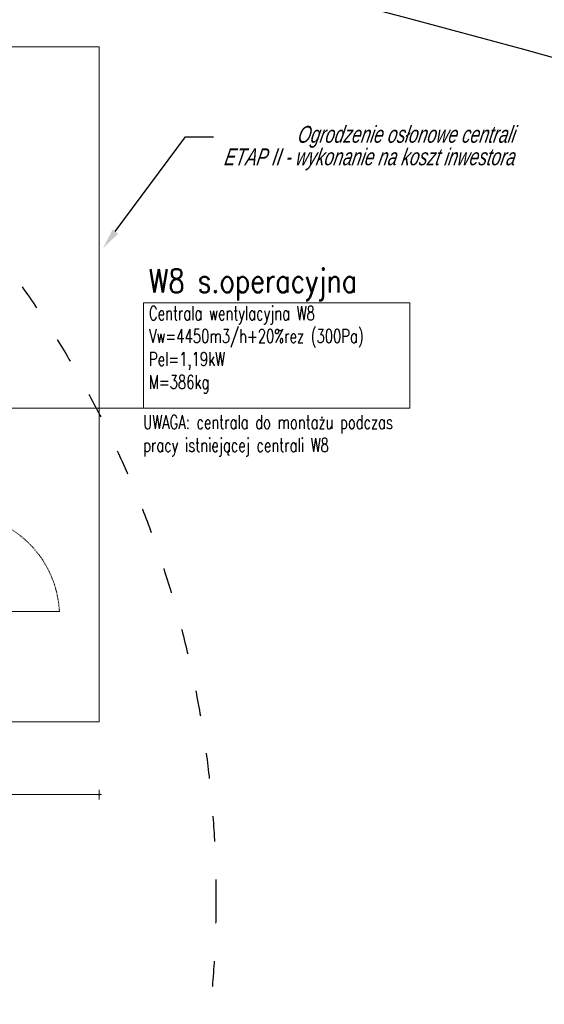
# Model space of a CAD drawing. Header units: millimetres. Extents: x -3034 to 546681, y -100001 to 133386.
# Tile 117 of 173: x 81066 to 84795, y -7537 to -536. Entities that reach past the tile are written whole.
import ezdxf
from ezdxf import colors
from ezdxf.entities.mleader import LeaderData, LeaderLine
from ezdxf.lldxf.tags import DXFTag
from ezdxf.math import Vec2, Vec3

# ---------------------------------------------------------------- set-up
doc = ezdxf.new("R2010")
doc.units = ezdxf.units.MM
doc.linetypes.add('ACAD_ISO03W100', pattern=[150, 60, -90])
doc.linetypes.add('DASHDOT', pattern=[1, 0.5, -0.25, 0, -0.25])
doc.layers.get('Defpoints').update_dxf_attribs({"color": 252})
for name, color, linetype in [('___INST__AR_podstawy', 3, 'Continuous'), ('ELEK CIENKIE', 80, 'Continuous'), ('ELEK ODGROMÓWKA', 214, 'Continuous'), ('Strop', 252, 'Continuous')]:
    doc.layers.add(name, color=color, linetype=linetype)
for name, color, linetype, lineweight in [('A-widok', 7, 'Continuous', 15), ('HVAC_WENTYLACJA_ETYKIETY', 3, 'Continuous', 18), ('I_WYMIARY', 6, 'Continuous', 18)]:
    doc.layers.add(name, color=color, linetype=linetype, lineweight=lineweight)
doc.styles.add('DETALE1_100', font='arial.ttf', dxfattribs={"width": 0.6, "height": 200})
doc.styles.add('OPIS1', font='ROMANS.SHX', dxfattribs={"width": 0.9})
doc.styles.add('ROMANS-ITALIC', font='ariali.ttf', dxfattribs={"width": 0.7, "oblique": 12})
doc.styles.get("Standard").update_dxf_attribs({"font": 'arial.ttf'})
tags = doc.linetypes.add('DASH', pattern=[15, 10, -5]).pattern_tags.tags
tags[6:7] = [DXFTag(74, 4), DXFTag(75, 0), DXFTag(340, '0'), DXFTag(46, 0.0), DXFTag(50, 0.0), DXFTag(44, 0.0), DXFTag(45, 0.0)]
tags[4:5] = [DXFTag(74, 4), DXFTag(75, 0), DXFTag(340, '0'), DXFTag(46, 0.0), DXFTag(50, 0.0), DXFTag(44, 0.0), DXFTag(45, 0.0)]
doc.dimstyles.new('Detale 1_100', dxfattribs={"dimscale": 0.12, "dimtxt": 250, "dimasz": 20, "dimexe": 50, "dimexo": 0, "dimgap": 30, "dimtad": 1, "dimdec": 1, "dimlfac": 0.1, "dimzin": 9, "dimdsep": 46, "dimtxsty": 'DETALE1_100', "dimblk1": 'DIM_KRESKA_', "dimblk2": 'DIM_KRESKA_', "dimsah": 1, "dimcen": 0, "dimse1": 1, "dimse2": 1, "dimclrd": 256, "dimclre": 256, "dimclrt": 256, "dimadec": 0, "dimazin": 0, "dimtfac": 0.01, "dimtdec": 1, "dimtix": 1, "dimtofl": 0, "dimtmove": 0, "dimatfit": 3, "dimfxl": 1, "dimtolj": 1, "dimtzin": 12, "dimlwd": -1, "dimarcsym": 0})

# ---------------------------------------------------------------- blocks, each defined once
blk = doc.blocks.new('A$C67C5DD4D')
at = {"layer": 'Strop', "flags": 128}
for points in [[(14228.5, 0), (57958.5, 0), (57958.5, 1406.8), (57958.5, 1410), (73208.5, 1410), (79708.5, 1410), (79708.5, 6106), (86978.5, 6106), (86978.5, 7196), (86978.5, 9216), (86978.5, 9799.9, 0.032078), (72413, 18233.9, 0.000523), (72183.3, 18342.2, 0.001989), (71307.4, 18749.6, 0.031398), (57338.7, 24062.9, 0.034913), (39523.2, 28246.2), (39523.2, 28246.2), (39523.1, 28246.2, 0.026147), (28486.3, 29455.9), (24212.3, 29657.9, 0.006019), (21520, 29703.9, 0.048415)], [(14228.5, 0), (57958.5, 0), (57958.5, 1406.8), (57958.5, 1410), (73208.5, 1410), (79708.5, 1410), (79708.5, 6106), (86978.5, 6106), (86978.5, 7196), (86978.5, 9216), (86978.5, 9799.9, 0.032078), (72413, 18233.9, 0.000523), (72183.3, 18342.2, 0.001989), (71307.4, 18749.6, 0.031398), (57338.7, 24062.9, 0.034913), (39523.2, 28246.2), (39523.2, 28246.2), (39523.1, 28246.2, 0.026147), (28486.3, 29455.9), (24212.3, 29657.9, 0.006019), (21520, 29703.9, 0.048415)], [(14228.5, 400), (57558.5, 400), (57558.5, 1406.8), (57558.5, 1810), (73208.5, 1810), (79308.5, 1810), (79308.5, 6506), (86578.5, 6506), (86578.5, 7196), (86578.5, 9216), (86578.5, 9585.9, 0.031662), (72238.7, 17873.9, 0.000515), (72013.1, 17980.2, 0.001987), (71141.1, 18385.8, 0.031396), (57220.2, 23680.9, 0.035679), (39064, 27914.9), (39064, 27915, 0.025197), (28465.5, 29056.5), (24197.1, 29258.2, 0.00601), (21518, 29303.9, 0.047672)]]:
    blk.add_lwpolyline(points, format="xyb", dxfattribs=at)
blk = doc.blocks.new('iglice')
at = {"layer": 'ELEK CIENKIE', "color": 232, "linetype": 'ACAD_ISO03W100', "ltscale": 3}
blk.add_circle((-36414.8, 17462.6), 7540, dxfattribs=at)
blk = doc.blocks.new('wentDACH')
at = {"color": 8, "lineweight": 9}
blk.add_line((-105382.5, 38658), (-104686.6, 38658), dxfattribs=at)
at = {"color": 8, "linetype": 'DASHDOT', "lineweight": 9, "ltscale": 10}
blk.add_ellipse((-105421.2, 38619.3), major_axis=(0, 735.7), ratio=1, start_param=4.764987, end_param=6.230587, dxfattribs=at)
blk = doc.blocks.new('DIM_KRESKA_')
for p, q in [((-6, 0), (6, 0)), ((0, 14), (0, -14))]:
    blk.add_line(p, q)
at = {"const_width": 1.2}
blk.add_lwpolyline([(-4.2, -4.2), (4.2, 4.2)], dxfattribs=at)
blk = doc.blocks.new('*D518')
at = {"layer": 'Defpoints', "color": 0}
for p in [(78632.1, -5529.5), (81632.1, -5529.5), (81632.1, -6046.6)]:
    blk.add_point(p, dxfattribs=at)
at = {"layer": 'I_WYMIARY'}
blk.add_line((78634.5, -6046.6), (81629.7, -6046.6), dxfattribs=at)
at = {"layer": 'I_WYMIARY', "xscale": 2.4, "yscale": 2.4, "zscale": 2.4, "rotation": 180}
blk.add_blockref('DIM_KRESKA_', (78632.1, -6046.6), dxfattribs=at)
at = {"layer": 'I_WYMIARY', "xscale": 2.4, "yscale": 2.4, "zscale": 2.4}
blk.add_blockref('DIM_KRESKA_', (81632.1, -6046.6), dxfattribs=at)
at = {"layer": 'I_WYMIARY', "insert": (80132.1, -5940.9), "char_height": 200, "attachment_point": 5, "style": 'DETALE1_100'}
blk.add_mtext('\\A1;300', dxfattribs=at)

msp = doc.modelspace()

# ---------------------------------------------------------------- block references
msp.add_blockref('A$C67C5DD4D', (31627.445, -25653.943))

# ---------------------------------------------------------------- next in the draw order: linework, layer by layer
at = {"layer": 'A-widok', "color": 252, "linetype": 'DASH', "ltscale": 15, "true_color": 0x939393}
msp.add_lwpolyline([(78632.055, -5529.476), (81632.055, -5529.476), (81632.055, -729.476), (78632.055, -729.476)], close=True, dxfattribs=at)
at = {"layer": 'HVAC_WENTYLACJA_ETYKIETY'}
msp.add_lwpolyline([(81947.13, -2550.136), (83838.137, -2550.136), (83838.137, -3297.057), (81947.13, -3297.057)], close=True, dxfattribs=at)
msp.add_lwpolyline([(81947.13, -3297.057), (80283.284, -3297.057)], dxfattribs=at)

# ---------------------------------------------------------------- next in the draw order: block references
at = {"layer": '___INST__AR_podstawy', "color": 210, "lineweight": 40}
msp.add_blockref('wentDACH', (186034.592, -43400.942), dxfattribs=at)
at = {"layer": 'ELEK ODGROMÓWKA'}
msp.add_blockref('iglice', (111335.99, -24243.943), dxfattribs=at)

# ---------------------------------------------------------------- next in the draw order: texts
at = {"layer": 'HVAC_WENTYLACJA_ETYKIETY', "insert": (81985.104, -2308.54), "char_height": 168, "width": 2365.26028, "attachment_point": 1, "style": 'OPIS1'}
msp.add_mtext('\\C6;\\W0.8;W8 s.operacyjna', dxfattribs=at)
at = {"layer": 'HVAC_WENTYLACJA_ETYKIETY', "char_height": 98, "width": 2365.26028, "attachment_point": 1}
for s, insert in [('\\Fromans|c238;\\W0.7;Centrala wentylacyjna W8\\PVw=4450m3/h+20%rez (300Pa)\\PPel=1,19kW\\PM=386kg', (81985.104, -2573.235)), ('\\Fromans|c238;\\W0.7;UWAGA: centrala do montażu podczas \\Ppracy istniejącej centrali W8', (81943.564, -3348.296))]:
    msp.add_mtext(s, dxfattribs=dict(at, insert=insert))

# ---------------------------------------------------------------- next in the draw order: dimensions: what is measured, and where the dimension line sits
at = {"layer": 'I_WYMIARY'}
dim = msp.add_linear_dim(base=(81632.055, -6046.57), p1=(78632.055, -5529.476), p2=(81632.055, -5529.476), dimstyle='Detale 1_100', dxfattribs=at)
dim.commit()
dim.dimension.update_dxf_attribs({"geometry": '*D518', "text_midpoint": (80132.055, -5940.855)})

# ---------------------------------------------------------------- next in the draw order: leaders
at = {"layer": 'A-widok', "color": 252, "ltscale": 15, "true_color": 0x939393}
ml = msp.add_multileader_mtext('Standard', dxfattribs=at)
ml.set_content('{\\Q12;Ogrodzenie osłonowe centrali\\PETAP II - wykonanie na koszt inwestora}', color=(147, 147, 147), style='ROMANS-ITALIC')
ml.set_leader_properties()
ml.build(insert=Vec2(0, 0))
ml.multileader.update_dxf_attribs({"has_text_frame": 1, "text_right_attachment_type": 5, "dogleg_length": 20, "arrow_head_size": 150})
ctx = ml.context
ctx.base_point, ctx.char_height, ctx.arrow_head_size, ctx.landing_gap_size, ctx.plane_origin = Vec3(82443.692, -1368.573), 120, 150, 50, Vec3(79784.27, -2645.152)
ctx.right_attachment, ctx.text_align_type = 5, 2
notes = []
notes.append((ctx, [(1, (1, 1, 0), (82243.692, -1368.573), (1, 0), 200, [(0, [(81656.739, -2163.458)], 0, [])])]))
ctx.mtext.insert, ctx.mtext.alignment, ctx.mtext.line_spacing_factor, ctx.mtext.flow_direction = Vec3(84583.215, -1290.933), 3, 0.8, 5
for ctx, leaders in notes:
    for number, flags, end, landing, length, lines in leaders:
        leader = LeaderData()
        leader.index, (leader.has_last_leader_line, leader.has_dogleg_vector, leader.attachment_direction) = number, flags
        leader.last_leader_point, leader.dogleg_vector, leader.dogleg_length = Vec3(end), Vec3(landing), length
        for number, points, colour, breaks in lines:
            line = LeaderLine()
            line.index, line.vertices, line.color, line.breaks = number, Vec3.list(points), colors.encode_raw_color(colour), breaks
            leader.lines.append(line)
        ctx.leaders.append(leader)

doc.saveas('drawing.dxf')
